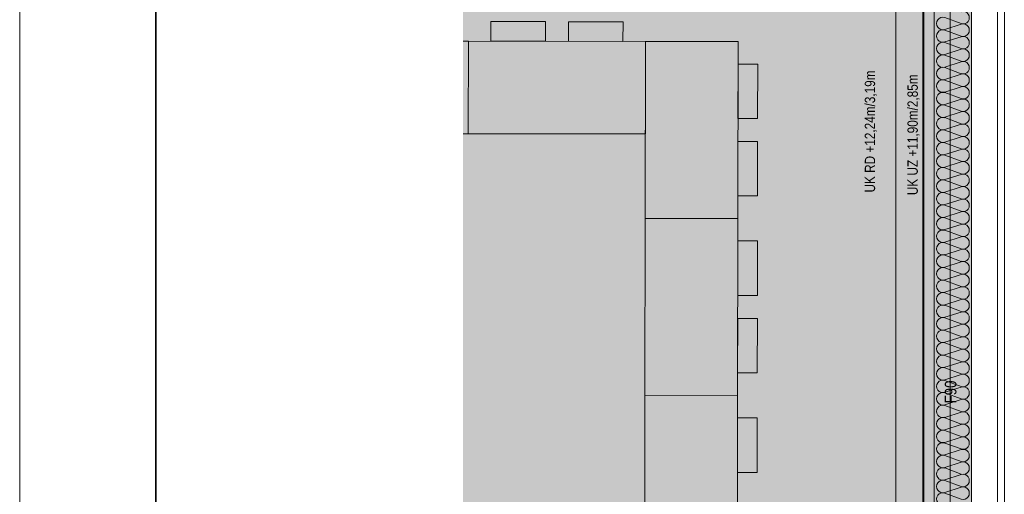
# Model space of a CAD drawing. Extents: x -620 to 3480, y 62 to 1102.
# Tile 11 of 256: x -620 to -475, y 443 to 512. Entities that reach past the tile are written whole.
import ezdxf
from ezdxf.lldxf.tags import DXFTag

# ---------------------------------------------------------------- set-up
doc = ezdxf.new("R2010")
doc.units = 0
doc.layers.get('0').update_dxf_attribs({"lineweight": 13})
for name, color, linetype, lineweight, true_color in [('00_Beschriftung UZ', 3, 'Continuous', 13, 0x00ff00), ('30 -33 Aussenwände- 7 Fassade_ Elemente', 7, 'Continuous', 9, 0x00aacc), ('30 -35 Decken- 1 Konstruktion-Träger- Stahlbeton', 7, 'grob-A06G9SLJ8I', 13, 0x33aa00), ('60- 61 allgemeine Ausstattung- 1 Möbel', 7, 'Continuous', 9, 0x00cccc), ('iwb_Layout BA_Markierung', 7, 'Continuous', 9, 0xbadcdc), ('iwb_Schraffur_F90_feuerbestaendig', 1, 'Continuous', 13, 0xff0000), ('iwb_Schraffur_Unterzug', 7, 'Continuous', 5, 0xffffcc)]:
    doc.layers.add(name, color=color, linetype=linetype, lineweight=lineweight, true_color=true_color)
for name, color, linetype, lineweight in [('70 -71 Achsen- 1 Gebäudeachsen', 7, 'STRICHPUNKT2-A06G9SLK8I', 18), ('70 -75 Raumstempel- 3 Wandstempel', 7, 'Continuous', 50), ('iwb_Plankopf Rahmen', 7, 'Continuous', 35)]:
    doc.layers.add(name, color=color, linetype=linetype, lineweight=lineweight)
doc.styles.get("Standard").update_dxf_attribs({"font": 'ARIALN.TTF'})
tags = doc.linetypes.add('grob-A06G9SLJ8I', pattern=[14, 3, -8, 3]).pattern_tags.tags
tags[8:9] = [DXFTag(74, 4), DXFTag(75, 0), DXFTag(340, '0'), DXFTag(46, 0.0), DXFTag(50, 0.0), DXFTag(44, 0.0), DXFTag(45, 0.0)]
tags[6:7] = [DXFTag(74, 4), DXFTag(75, 0), DXFTag(340, '0'), DXFTag(46, 0.0), DXFTag(50, 0.0), DXFTag(44, 0.0), DXFTag(45, 0.0)]
tags[4:5] = [DXFTag(74, 4), DXFTag(75, 0), DXFTag(340, '0'), DXFTag(46, 0.0), DXFTag(50, 0.0), DXFTag(44, 0.0), DXFTag(45, 0.0)]
tags = doc.linetypes.add('STRICHPUNKT2-A06G9SLK8I', pattern=[12.7, 6.35, -3.175, 0, -3.175]).pattern_tags.tags
tags[10:11] = [DXFTag(74, 4), DXFTag(75, 0), DXFTag(340, '0'), DXFTag(46, 0.0), DXFTag(50, 0.0), DXFTag(44, 0.0), DXFTag(45, 0.0)]
tags[8:9] = [DXFTag(74, 4), DXFTag(75, 0), DXFTag(340, '0'), DXFTag(46, 0.0), DXFTag(50, 0.0), DXFTag(44, 0.0), DXFTag(45, 0.0)]
tags[6:7] = [DXFTag(74, 4), DXFTag(75, 0), DXFTag(340, '0'), DXFTag(46, 0.0), DXFTag(50, 0.0), DXFTag(44, 0.0), DXFTag(45, 0.0)]
tags[4:5] = [DXFTag(74, 4), DXFTag(75, 0), DXFTag(340, '0'), DXFTag(46, 0.0), DXFTag(50, 0.0), DXFTag(44, 0.0), DXFTag(45, 0.0)]

# ---------------------------------------------------------------- blocks, each defined once
blk = doc.blocks.new('Polygon-A06G9SL98I')
at = {"color": 0, "linetype": 'ByBlock', "lineweight": -2, "ltscale": 0.13}
blk.add_solid([(-490.31, 86.03), (-554.53, 85.86), (-490.15, 1071.44), (-554.53, 1071.44)], dxfattribs=at)
blk = doc.blocks.new('Referenz-A06G9SLM8I')
at = {"layer": '00_Beschriftung UZ', "color": 0, "lineweight": -2}
for points in [[(-493.67, 482.67), (-491, 484), (-493.67, 485.34)], [(-488.33, 482.67), (-491, 484), (-488.34, 485.34)]]:
    blk.add_solid(points, dxfattribs=at)
at = {"layer": '30 -33 Aussenwände- 7 Fassade_ Elemente', "color": 0, "linetype": 'Continuous', "lineweight": -2, "ltscale": 0.13}
for p, q in [((-479.9, 540.9), (-479.9, 375.9)), ((-475.06, 377.3), (-475.06, 539.5)), ((-486.86, 536.4), (-486.86, 380.4)), ((-485.36, 380.4), (-485.36, 536.4)), ((-479.9, 380.9), (-479.9, 535.9)), ((-476.06, 535.9), (-476.06, 380.9)), ((-483.8, 512.8), (-481.4, 511.92)), ((-481.4, 511.83), (-483.8, 511.06)), ((-483.8, 510.97), (-481.4, 510.08)), ((-481.4, 509.99), (-483.8, 509.22)), ((-483.8, 509.13), (-481.4, 508.24)), ((-481.4, 508.15), (-483.8, 507.38)), ((-483.8, 507.29), (-481.4, 506.4)), ((-481.4, 506.31), (-483.8, 505.54)), ((-483.8, 505.45), (-481.4, 504.56)), ((-481.4, 504.47), (-483.8, 503.7)), ((-483.8, 503.61), (-481.4, 502.72)), ((-481.4, 502.63), (-483.8, 501.86)), ((-483.8, 501.77), (-481.4, 500.89)), ((-481.4, 500.8), (-483.8, 500.02)), ((-483.8, 499.93), (-481.4, 499.05)), ((-481.4, 498.96), (-483.8, 498.19)), ((-483.8, 498.1), (-481.4, 497.21)), ((-481.4, 497.12), (-483.8, 496.35)), ((-483.8, 496.26), (-481.4, 495.37)), ((-481.4, 495.28), (-483.8, 494.51)), ((-483.8, 494.42), (-481.4, 493.53)), ((-481.4, 493.44), (-483.8, 492.67)), ((-483.8, 492.58), (-481.4, 491.69)), ((-481.4, 491.6), (-483.8, 490.83)), ((-483.8, 490.74), (-481.4, 489.85)), ((-481.4, 489.76), (-483.8, 488.99)), ((-483.8, 488.9), (-481.4, 488.02)), ((-481.4, 487.93), (-483.8, 487.15)), ((-483.8, 487.06), (-481.4, 486.18)), ((-481.4, 486.09), (-483.8, 485.32)), ((-483.8, 485.23), (-481.4, 484.34)), ((-481.4, 484.25), (-483.8, 483.48)), ((-483.8, 483.39), (-481.4, 482.5)), ((-481.4, 482.41), (-483.8, 481.64)), ((-483.8, 481.55), (-481.4, 480.66)), ((-481.4, 480.57), (-483.8, 479.8)), ((-483.8, 479.71), (-481.4, 478.82)), ((-481.4, 478.73), (-483.8, 477.96)), ((-483.8, 477.87), (-481.4, 476.98)), ((-481.4, 476.89), (-483.8, 476.12)), ((-483.8, 476.03), (-481.4, 475.15)), ((-481.4, 475.06), (-483.8, 474.28)), ((-483.8, 474.19), (-481.4, 473.31)), ((-481.4, 473.22), (-483.8, 472.45)), ((-483.8, 472.36), (-481.4, 471.47)), ((-481.4, 471.38), (-483.8, 470.61)), ((-483.8, 470.52), (-481.4, 469.63)), ((-481.4, 469.54), (-483.8, 468.77)), ((-483.8, 468.68), (-481.4, 467.79)), ((-481.4, 467.7), (-483.8, 466.93)), ((-483.8, 466.84), (-481.4, 465.95)), ((-481.4, 465.86), (-483.8, 465.09)), ((-483.8, 465), (-481.4, 464.12)), ((-481.4, 464.03), (-483.8, 463.25)), ((-483.8, 463.16), (-481.4, 462.28)), ((-481.4, 462.19), (-483.8, 461.42)), ((-483.8, 461.33), (-481.4, 460.44)), ((-481.4, 460.35), (-483.8, 459.58)), ((-483.8, 459.49), (-481.4, 458.6)), ((-481.4, 458.51), (-483.8, 457.74)), ((-483.8, 457.65), (-481.4, 456.76)), ((-481.4, 456.67), (-483.8, 455.9)), ((-483.8, 455.81), (-481.4, 454.92)), ((-481.4, 454.83), (-483.8, 454.06)), ((-483.8, 453.97), (-481.4, 453.08)), ((-481.4, 452.99), (-483.8, 452.22)), ((-483.8, 452.13), (-481.4, 451.25)), ((-481.4, 451.16), (-483.8, 450.38)), ((-483.8, 450.29), (-481.4, 449.41)), ((-481.4, 449.32), (-483.8, 448.55)), ((-483.8, 448.46), (-481.4, 447.57)), ((-481.4, 447.48), (-483.8, 446.71)), ((-483.8, 446.62), (-481.4, 445.73)), ((-481.4, 445.64), (-483.8, 444.87)), ((-483.8, 444.78), (-481.4, 443.89)), ((-481.4, 443.8), (-483.8, 443.03)), ((-483.8, 442.94), (-481.4, 442.05))]:
    blk.add_line(p, q, dxfattribs=at)
for centre, major_axis, end_param in [((-481.12, 512.79), (-0.282, -0.874), 3.764652), ((-484.09, 511.93), (0.282, 0.874), 3.765224), ((-481.12, 510.95), (-0.282, -0.874), 3.764652), ((-484.09, 510.09), (0.282, 0.874), 3.765224), ((-484.09, 508.25), (0.282, 0.874), 3.765224), ((-481.12, 509.11), (-0.282, -0.874), 3.764652), ((-481.12, 507.28), (-0.282, -0.874), 3.764652), ((-484.09, 506.41), (0.282, 0.874), 3.765224), ((-481.12, 505.44), (-0.282, -0.874), 3.764652), ((-484.09, 504.58), (0.282, 0.874), 3.765224), ((-484.09, 502.74), (0.282, 0.874), 3.765224), ((-481.12, 503.6), (-0.282, -0.874), 3.764652), ((-484.09, 500.9), (0.282, 0.874), 3.765224), ((-481.12, 501.76), (-0.282, -0.874), 3.764652), ((-481.12, 499.92), (-0.282, -0.874), 3.764652), ((-484.09, 499.06), (0.282, 0.874), 3.765224), ((-481.12, 498.08), (-0.282, -0.874), 3.764652), ((-484.09, 497.22), (0.282, 0.874), 3.765224), ((-484.09, 495.38), (0.282, 0.874), 3.765224), ((-481.12, 496.24), (-0.282, -0.874), 3.764652), ((-484.09, 493.54), (0.282, 0.874), 3.765224), ((-481.12, 494.41), (-0.282, -0.874), 3.764652), ((-481.12, 492.57), (-0.282, -0.874), 3.764652), ((-484.09, 491.71), (0.282, 0.874), 3.765224), ((-481.12, 490.73), (-0.282, -0.874), 3.764652), ((-484.09, 489.87), (0.282, 0.874), 3.765224), ((-484.09, 488.03), (0.282, 0.874), 3.765224), ((-481.12, 488.89), (-0.282, -0.874), 3.764652), ((-481.12, 487.05), (-0.282, -0.874), 3.764652), ((-484.09, 486.19), (0.282, 0.874), 3.765224), ((-481.12, 485.21), (-0.282, -0.874), 3.764652), ((-484.09, 484.35), (0.282, 0.874), 3.765224), ((-481.12, 483.37), (-0.282, -0.874), 3.764652), ((-484.09, 482.51), (0.282, 0.874), 3.765224), ((-484.09, 480.67), (0.282, 0.874), 3.765224), ((-481.12, 481.54), (-0.282, -0.874), 3.764652), ((-481.12, 479.7), (-0.282, -0.874), 3.764652), ((-484.09, 478.84), (0.282, 0.874), 3.765224), ((-481.12, 477.86), (-0.282, -0.874), 3.764652), ((-484.09, 477), (0.282, 0.874), 3.765224), ((-484.09, 475.16), (0.282, 0.874), 3.765224), ((-481.12, 476.02), (-0.282, -0.874), 3.764652), ((-484.09, 473.32), (0.282, 0.874), 3.765224), ((-481.12, 474.18), (-0.282, -0.874), 3.764652), ((-481.12, 472.34), (-0.282, -0.874), 3.764652), ((-484.09, 471.48), (0.282, 0.874), 3.765224), ((-481.12, 470.5), (-0.282, -0.874), 3.764652), ((-484.09, 469.64), (0.282, 0.874), 3.765224), ((-484.09, 467.81), (0.282, 0.874), 3.765224), ((-481.12, 468.67), (-0.282, -0.874), 3.764652), ((-481.12, 466.83), (-0.282, -0.874), 3.764652), ((-484.09, 465.97), (0.282, 0.874), 3.765224), ((-481.12, 464.99), (-0.282, -0.874), 3.764652), ((-484.09, 464.13), (0.282, 0.874), 3.765224), ((-481.12, 463.15), (-0.282, -0.874), 3.764652), ((-484.09, 462.29), (0.282, 0.874), 3.765224), ((-484.09, 460.45), (0.282, 0.874), 3.765224), ((-481.12, 461.31), (-0.282, -0.874), 3.764652), ((-481.12, 459.47), (-0.282, -0.874), 3.764652), ((-484.09, 458.61), (0.282, 0.874), 3.765224), ((-481.12, 457.64), (-0.282, -0.874), 3.764652), ((-484.09, 456.77), (0.282, 0.874), 3.765224), ((-484.09, 454.94), (0.282, 0.874), 3.765224), ((-481.12, 455.8), (-0.282, -0.874), 3.764652), ((-484.09, 453.1), (0.282, 0.874), 3.765224), ((-481.12, 453.96), (-0.282, -0.874), 3.764652), ((-481.12, 452.12), (-0.282, -0.874), 3.764652), ((-484.09, 451.26), (0.282, 0.874), 3.765224), ((-481.12, 450.28), (-0.282, -0.874), 3.764652), ((-484.09, 449.42), (0.282, 0.874), 3.765224), ((-484.09, 447.58), (0.282, 0.874), 3.765224), ((-481.12, 448.44), (-0.282, -0.874), 3.764652), ((-481.12, 446.6), (-0.282, -0.874), 3.764652), ((-484.09, 445.74), (0.282, 0.874), 3.765224), ((-481.12, 444.77), (-0.282, -0.874), 3.764652), ((-484.09, 443.9), (0.282, 0.874), 3.765224), ((-481.12, 442.93), (-0.282, -0.874), 3.764652), ((-484.09, 442.07), (0.282, 0.874), 3.765224)]:
    blk.add_ellipse(centre, major_axis=major_axis, ratio=1, start_param=0, end_param=end_param, dxfattribs=at)
at = {"layer": '30 -35 Decken- 1 Konstruktion-Träger- Stahlbeton', "color": 0, "lineweight": -2}
for p, q in [((-491, 379.9), (-491, 596.9)), ((-483, 379.9), (-483, 596.9))]:
    blk.add_line(p, q, dxfattribs=at)
at = {"layer": '60- 61 allgemeine Ausstattung- 1 Möbel', "color": 0, "linetype": 'Continuous', "lineweight": -2, "ltscale": 0.13}
for p, q in [((-550.45, 509.34), (-550.44, 512.22)), ((-550.44, 512.22), (-542.44, 512.21)), ((-542.44, 512.21), (-542.45, 509.33)), ((-539.06, 509.32), (-539.05, 512.2)), ((-539.05, 512.2), (-531.05, 512.19)), ((-531.05, 512.19), (-531.06, 509.31)), ((-554.53, 509.34), (-553.75, 509.34)), ((-553.75, 509.34), (-553.77, 495.74)), ((-553.77, 495.74), (-553.75, 509.34)), ((-553.75, 509.34), (-527.75, 509.3)), ((-542.45, 509.33), (-550.45, 509.34)), ((-531.06, 509.31), (-539.06, 509.32)), ((-527.79, 483.3), (-527.75, 509.3)), ((-527.75, 509.3), (-527.77, 495.7)), ((-527.75, 509.3), (-514.15, 509.29)), ((-514.15, 509.29), (-514.19, 483.29)), ((-514.17, 497.98), (-514.16, 505.98)), ((-514.16, 505.98), (-511.28, 505.98)), ((-511.28, 505.98), (-511.29, 497.98)), ((-511.29, 497.98), (-514.17, 497.98)), ((-553.77, 495.74), (-554.53, 495.74)), ((-527.77, 495.7), (-553.77, 495.74)), ((-514.18, 486.59), (-514.17, 494.59)), ((-514.17, 494.59), (-511.29, 494.59)), ((-511.29, 494.59), (-511.3, 486.59)), ((-511.3, 486.59), (-514.18, 486.59)), ((-527.83, 457.3), (-527.79, 483.3)), ((-527.79, 483.3), (-514.19, 483.29)), ((-514.19, 483.29), (-527.79, 483.3)), ((-514.19, 483.29), (-514.23, 457.29)), ((-514.21, 471.98), (-514.19, 479.98)), ((-514.19, 479.98), (-511.31, 479.98)), ((-511.31, 479.98), (-511.32, 471.98)), ((-511.32, 471.98), (-514.21, 471.98)), ((-514.22, 460.59), (-514.21, 468.59)), ((-514.21, 468.59), (-511.33, 468.59)), ((-511.33, 468.59), (-511.34, 460.59)), ((-511.34, 460.59), (-514.22, 460.59)), ((-527.86, 431.3), (-527.83, 457.3)), ((-527.83, 457.3), (-514.23, 457.29)), ((-514.23, 457.29), (-527.83, 457.3)), ((-514.23, 457.29), (-514.26, 431.29)), ((-514.24, 445.98), (-514.23, 453.98)), ((-514.23, 453.98), (-511.35, 453.98)), ((-511.35, 453.98), (-511.36, 445.98)), ((-511.36, 445.98), (-514.24, 445.98))]:
    blk.add_line(p, q, dxfattribs=at)
at = {"layer": '70 -71 Achsen- 1 Gebäudeachsen', "color": 0, "linetype": 'STRICHPUNKT2-A06G9SLK8I', "lineweight": -2, "ltscale": 0.13}
blk.add_line((-487.03, 1075.82), (-487.03, 76.38), dxfattribs=at)
at = {"layer": '00_Beschriftung UZ', "color": 0, "linetype": 'ByBlock', "lineweight": -2, "ltscale": 0.13, "char_height": 1.5103, "attachment_point": 1, "rotation": 90}
for s, insert in [('{\\fArial Narrow;UK RD +12,24m/3,19m}', (-495.55, 487.1)), ('{\\fArial Narrow;UK UZ +11,90m/2,85m}', (-489.28, 486.71))]:
    blk.add_mtext(s, dxfattribs=dict(at, insert=insert))
at = {"layer": '70 -75 Raumstempel- 3 Wandstempel', "color": 0, "linetype": 'ByBlock', "lineweight": -2, "ltscale": 0.13, "insert": (-483.8, 456.11), "char_height": 1.7, "attachment_point": 1, "rotation": 90}
blk.add_mtext('{\\fArial Narrow;F90}', dxfattribs=at)
blk = doc.blocks.new('Referenz-A06G9SLO8I')
at = {"layer": 'iwb_Schraffur_F90_feuerbestaendig', "linetype": 'Continuous', "ltscale": 0.13}
blk.add_solid([(-485.39, 547.78), (-479.93, 547.78), (-485.39, 368.78), (-479.93, 368.78)], dxfattribs=at)
at = {"layer": 'iwb_Schraffur_Unterzug', "linetype": 'Continuous', "ltscale": 0.13}
blk.add_solid([(-491.03, 379.9), (-491.03, 596.88), (-483.03, 379.9), (-483.03, 596.88)], dxfattribs=at)

msp = doc.modelspace()

# ---------------------------------------------------------------- linework, layer by layer
at = {"layer": 'iwb_Plankopf Rahmen', "color": 8, "lineweight": 13, "ltscale": 0.13, "true_color": 0x808080}
msp.add_lwpolyline([(300.35, 62.43), (-619.65, 62.43), (-619.65, 1102.43), (300.35, 1102.43), (300.35, 62.43)], close=True, dxfattribs=at)
at = {"layer": 'iwb_Plankopf Rahmen', "ltscale": 0.35}
msp.add_lwpolyline([(-599.65, 67.43), (-599.65, 1097.43), (295.35, 1097.43), (295.35, 67.43), (-599.65, 67.43)], close=True, dxfattribs=at)

# ---------------------------------------------------------------- block references
at = {"color": 8, "lineweight": 13, "ltscale": 0.13, "true_color": 0x808080}
msp.add_blockref('Referenz-A06G9SLM8I', (0, 0), dxfattribs=at)
at = {"color": 8, "lineweight": 25, "ltscale": 0.25, "true_color": 0x808080}
msp.add_blockref('Referenz-A06G9SLO8I', (0, 0), dxfattribs=at)
at = {"layer": 'iwb_Layout BA_Markierung', "ltscale": 0.13}
msp.add_blockref('Polygon-A06G9SL98I', (0, 0), dxfattribs=at)

doc.saveas('drawing.dxf')
